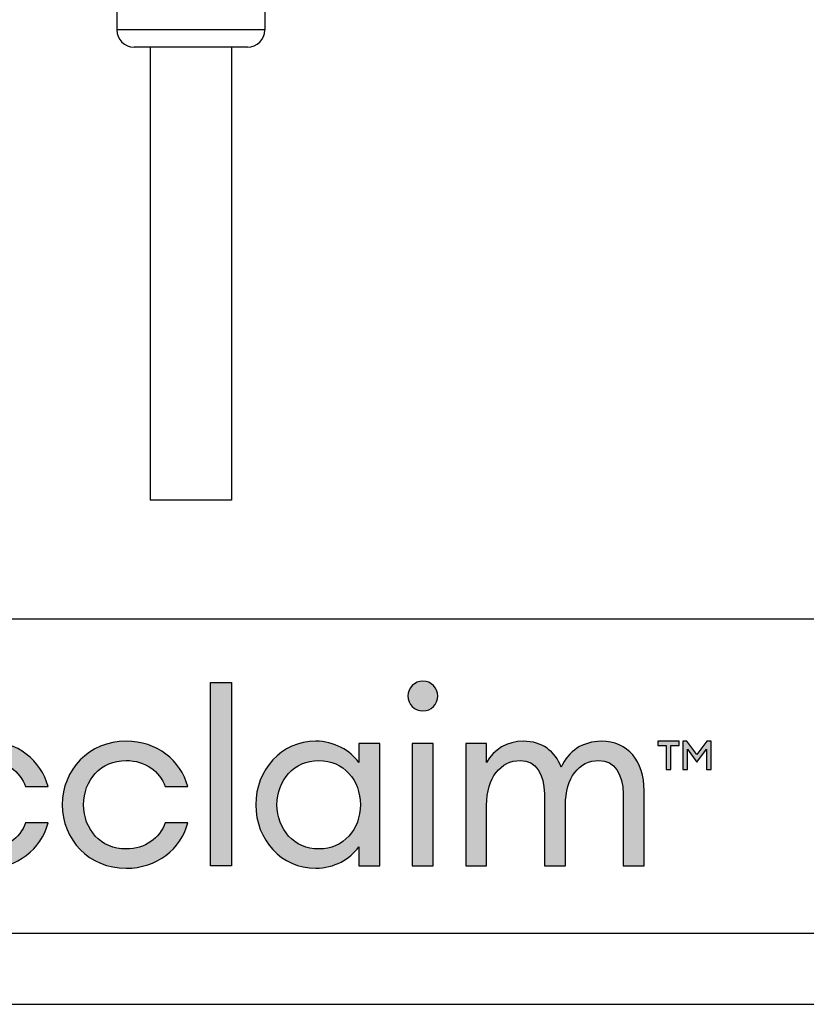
# Model space of a CAD drawing. Header units: millimetres. Extents: x -6552 to -4132, y 482 to 1483.
# Tile 2 of 80: x -6417 to -6281, y 482 to 651. Entities that reach past the tile are written whole.
import ezdxf

# ---------------------------------------------------------------- set-up
doc = ezdxf.new("R2010")
doc.units = ezdxf.units.MM
doc.header["$LTSCALE"] = 16.335
doc.layers.get('0').update_dxf_attribs({"linetype": 'CONTINUOUS'})
for name, color, linetype in [('02___PRT_ALL_AXES', 7, 'CONTINUOUS'), ('1', 7, 'CONTINUOUS'), ('layer 1', 7, 'CONTINUOUS')]:
    doc.layers.add(name, color=color, linetype=linetype)

# ---------------------------------------------------------------- blocks, each defined once
blk = doc.blocks.new('ZA1')
h = blk.add_hatch(color=256)
h.dxf.hatch_style = 1
edge = h.paths.add_edge_path()
edge.add_spline(control_points=[(-2196.47, 266.53), (-2196.47, 266.53), (-2194.3, 266.53), (-2194.3, 266.53), (-2194.3, 266.53), (-2194.3, 266.53), (-2185.44, 246.56), (-2185.44, 246.56), (-2185.44, 246.56), (-2185.44, 246.56), (-2188.17, 246.56), (-2188.17, 246.56), (-2188.17, 246.56), (-2188.17, 246.56), (-2190.73, 252.38), (-2190.73, 252.38), (-2190.73, 252.38), (-2190.73, 252.38), (-2200.04, 252.38), (-2200.04, 252.38), (-2200.04, 252.38), (-2200.04, 252.38), (-2202.6, 246.56), (-2202.6, 246.56), (-2202.6, 246.56), (-2202.6, 246.56), (-2205.3, 246.56), (-2205.3, 246.56), (-2205.3, 246.56), (-2205.3, 246.56), (-2196.47, 266.53), (-2196.47, 266.53)], knot_values=[0, 0, 0, 0, 0.125, 0.125, 0.125, 0.125, 0.25, 0.25, 0.25, 0.25, 0.375, 0.375, 0.375, 0.375, 0.5, 0.5, 0.5, 0.5, 0.625, 0.625, 0.625, 0.625, 0.75, 0.75, 0.75, 0.75, 0.875, 0.875, 0.875, 0.875, 1, 1, 1, 1], degree=3, periodic=0)
edge = h.paths.add_edge_path(flags=16)
edge.add_spline(control_points=[(-2195.4, 262.98), (-2195.4, 262.98), (-2191.77, 254.75), (-2191.77, 254.75), (-2191.77, 254.75), (-2199.02, 254.75), (-2199.02, 254.75), (-2199.02, 254.75), (-2199.02, 254.75), (-2199.02, 254.75), (-2199.02, 254.75)], knot_values=[0.666667, 0.666667, 0.666667, 0.666667, 1, 1, 1, 1.333333, 1.333333, 1.333333, 1.333333, 1.333333, 1.333333, 1.333333, 1.333333], degree=3, periodic=0)
edge.add_spline(control_points=[(-2199.02, 254.75), (-2199.02, 254.75), (-2195.4, 262.98), (-2195.4, 262.98), (-2195.4, 262.98), (-2195.4, 262.98), (-2195.4, 262.98), (-2195.4, 262.98)], knot_values=[0.333333, 0.333333, 0.333333, 0.333333, 0.666667, 0.666667, 0.666667, 0.666667, 0.666667, 0.666667, 0.666667, 0.666667], degree=3, periodic=0)
edge = h.paths.add_edge_path()
edge.add_spline(control_points=[(-2182.56, 253.59), (-2182.56, 253.59), (-2182.56, 253.59), (-2182.56, 253.59), (-2182.56, 253.59), (-2182.56, 256.43), (-2180.6, 258.68), (-2177.67, 258.68)], knot_values=[0.500001, 0.500001, 0.500001, 0.500001, 0.500002, 0.500002, 0.500002, 0.500002, 0.600001, 0.600001, 0.600001, 0.600001], degree=3, periodic=0)
edge.add_spline(control_points=[(-2177.67, 258.68), (-2177.67, 258.68), (-2177.67, 258.68), (-2177.67, 258.68), (-2177.67, 258.68), (-2175.48, 258.68), (-2173.79, 257.44), (-2173.17, 255.67)], knot_values=[0.400001, 0.400001, 0.400001, 0.400001, 0.400002, 0.400002, 0.400002, 0.400002, 0.500001, 0.500001, 0.500001, 0.500001], degree=3, periodic=0)
edge.add_spline(control_points=[(-2173.17, 255.67), (-2173.17, 255.67), (-2173.17, 255.67), (-2173.17, 255.67), (-2173.17, 255.67), (-2173.17, 255.67), (-2170.58, 255.67), (-2170.58, 255.67)], knot_values=[0.300001, 0.300001, 0.300001, 0.300001, 0.300002, 0.300002, 0.300002, 0.300002, 0.400001, 0.400001, 0.400001, 0.400001], degree=3, periodic=0)
edge.add_spline(control_points=[(-2170.58, 255.67), (-2170.58, 255.67), (-2170.58, 255.67), (-2170.58, 255.67), (-2170.58, 255.67), (-2171.37, 258.71), (-2174.13, 260.9), (-2177.67, 260.9)], knot_values=[0.200001, 0.200001, 0.200001, 0.200001, 0.200002, 0.200002, 0.200002, 0.200002, 0.300001, 0.300001, 0.300001, 0.300001], degree=3, periodic=0)
edge.add_spline(control_points=[(-2177.67, 260.9), (-2177.67, 260.9), (-2177.67, 260.9), (-2177.67, 260.9), (-2177.67, 260.9), (-2181.95, 260.9), (-2185.01, 257.62), (-2185.01, 253.59)], knot_values=[0.100001, 0.100001, 0.100001, 0.100001, 0.100002, 0.100002, 0.100002, 0.100002, 0.200001, 0.200001, 0.200001, 0.200001], degree=3, periodic=0)
edge.add_spline(control_points=[(-2185.01, 253.59), (-2185.01, 253.59), (-2185.01, 253.59), (-2185.01, 253.59), (-2185.01, 253.59), (-2185.01, 249.57), (-2181.95, 246.28), (-2177.67, 246.28)], knot_values=[0, 0, 0, 0, 0.000001, 0.000001, 0.000001, 0.000001, 0.100001, 0.100001, 0.100001, 0.100001], degree=3, periodic=0)
edge.add_spline(control_points=[(-2177.67, 246.28), (-2174.13, 246.28), (-2171.37, 248.47), (-2170.58, 251.51), (-2170.58, 251.51), (-2170.58, 251.51), (-2173.17, 251.51), (-2173.17, 251.51)], knot_values=[0.800001, 0.800001, 0.800001, 0.800001, 0.900001, 0.900001, 0.900001, 0.900001, 1, 1, 1, 1], degree=3, periodic=0)
edge.add_spline(control_points=[(-2173.17, 251.51), (-2173.17, 251.51), (-2173.17, 251.51), (-2173.17, 251.51), (-2173.17, 251.51), (-2173.79, 249.74), (-2175.48, 248.5), (-2177.67, 248.5)], knot_values=[0.700001, 0.700001, 0.700001, 0.700001, 0.700002, 0.700002, 0.700002, 0.700002, 0.800001, 0.800001, 0.800001, 0.800001], degree=3, periodic=0)
edge.add_spline(control_points=[(-2177.67, 248.5), (-2177.67, 248.5), (-2177.67, 248.5), (-2177.67, 248.5), (-2177.67, 248.5), (-2180.6, 248.5), (-2182.56, 250.75), (-2182.56, 253.59)], knot_values=[0.600001, 0.600001, 0.600001, 0.600001, 0.600002, 0.600002, 0.600002, 0.600002, 0.700001, 0.700001, 0.700001, 0.700001], degree=3, periodic=0)
edge = h.paths.add_edge_path()
edge.add_spline(control_points=[(-2166.5, 253.59), (-2166.5, 253.59), (-2166.5, 253.59), (-2166.5, 253.59), (-2166.5, 253.59), (-2166.5, 256.43), (-2164.53, 258.68), (-2161.61, 258.68)], knot_values=[0.500001, 0.500001, 0.500001, 0.500001, 0.500002, 0.500002, 0.500002, 0.500002, 0.600001, 0.600001, 0.600001, 0.600001], degree=3, periodic=0)
edge.add_spline(control_points=[(-2161.61, 258.68), (-2161.61, 258.68), (-2161.61, 258.68), (-2161.61, 258.68), (-2161.61, 258.68), (-2159.41, 258.68), (-2157.73, 257.44), (-2157.11, 255.67)], knot_values=[0.400001, 0.400001, 0.400001, 0.400001, 0.400002, 0.400002, 0.400002, 0.400002, 0.500001, 0.500001, 0.500001, 0.500001], degree=3, periodic=0)
edge.add_spline(control_points=[(-2157.11, 255.67), (-2157.11, 255.67), (-2157.11, 255.67), (-2157.11, 255.67), (-2157.11, 255.67), (-2157.11, 255.67), (-2154.52, 255.67), (-2154.52, 255.67)], knot_values=[0.300001, 0.300001, 0.300001, 0.300001, 0.300002, 0.300002, 0.300002, 0.300002, 0.400001, 0.400001, 0.400001, 0.400001], degree=3, periodic=0)
edge.add_spline(control_points=[(-2154.52, 255.67), (-2154.52, 255.67), (-2154.52, 255.67), (-2154.52, 255.67), (-2154.52, 255.67), (-2155.31, 258.71), (-2158.07, 260.9), (-2161.61, 260.9)], knot_values=[0.200001, 0.200001, 0.200001, 0.200001, 0.200002, 0.200002, 0.200002, 0.200002, 0.300001, 0.300001, 0.300001, 0.300001], degree=3, periodic=0)
edge.add_spline(control_points=[(-2161.61, 260.9), (-2161.61, 260.9), (-2161.61, 260.9), (-2161.61, 260.9), (-2161.61, 260.9), (-2165.88, 260.9), (-2168.95, 257.62), (-2168.95, 253.59)], knot_values=[0.100001, 0.100001, 0.100001, 0.100001, 0.100002, 0.100002, 0.100002, 0.100002, 0.200001, 0.200001, 0.200001, 0.200001], degree=3, periodic=0)
edge.add_spline(control_points=[(-2168.95, 253.59), (-2168.95, 253.59), (-2168.95, 253.59), (-2168.95, 253.59), (-2168.95, 253.59), (-2168.95, 249.57), (-2165.88, 246.28), (-2161.61, 246.28)], knot_values=[0, 0, 0, 0, 0.000001, 0.000001, 0.000001, 0.000001, 0.100001, 0.100001, 0.100001, 0.100001], degree=3, periodic=0)
edge.add_spline(control_points=[(-2161.61, 246.28), (-2158.07, 246.28), (-2155.31, 248.47), (-2154.52, 251.51), (-2154.52, 251.51), (-2154.52, 251.51), (-2157.11, 251.51), (-2157.11, 251.51)], knot_values=[0.800001, 0.800001, 0.800001, 0.800001, 0.900001, 0.900001, 0.900001, 0.900001, 1, 1, 1, 1], degree=3, periodic=0)
edge.add_spline(control_points=[(-2157.11, 251.51), (-2157.11, 251.51), (-2157.11, 251.51), (-2157.11, 251.51), (-2157.11, 251.51), (-2157.73, 249.74), (-2159.41, 248.5), (-2161.61, 248.5)], knot_values=[0.700001, 0.700001, 0.700001, 0.700001, 0.700002, 0.700002, 0.700002, 0.700002, 0.800001, 0.800001, 0.800001, 0.800001], degree=3, periodic=0)
edge.add_spline(control_points=[(-2161.61, 248.5), (-2161.61, 248.5), (-2161.61, 248.5), (-2161.61, 248.5), (-2161.61, 248.5), (-2164.53, 248.5), (-2166.5, 250.75), (-2166.5, 253.59)], knot_values=[0.600001, 0.600001, 0.600001, 0.600001, 0.600002, 0.600002, 0.600002, 0.600002, 0.700001, 0.700001, 0.700001, 0.700001], degree=3, periodic=0)
edge = h.paths.add_edge_path()
edge.add_spline(control_points=[(-2151.92, 246.56), (-2151.92, 246.56), (-2151.92, 246.56), (-2151.92, 246.56), (-2151.92, 246.56), (-2151.92, 246.56), (-2149.5, 246.56), (-2149.5, 246.56), (-2149.5, 246.56), (-2149.5, 267.65), (-2149.5, 267.65)], knot_values=[0.75, 0.75, 0.75, 0.75, 0.75, 0.75, 0.75, 0.75, 1, 1, 1, 1.25, 1.25, 1.25, 1.25], degree=3, periodic=0)
edge.add_spline(control_points=[(-2149.5, 267.65), (-2149.5, 267.65), (-2149.5, 267.65), (-2149.5, 267.65), (-2149.5, 267.65), (-2149.5, 267.65), (-2151.92, 267.65), (-2151.92, 267.65), (-2151.92, 267.65), (-2151.92, 267.65), (-2151.92, 246.56), (-2151.92, 246.56)], knot_values=[0.25, 0.25, 0.25, 0.25, 0.25, 0.25, 0.25, 0.25, 0.5, 0.5, 0.5, 0.5, 0.75, 0.75, 0.75, 0.75], degree=3, periodic=0)
edge = h.paths.add_edge_path()
edge.add_spline(control_points=[(-2139.81, 260.9), (-2143.75, 260.9), (-2146.7, 257.61), (-2146.7, 253.59), (-2146.7, 253.59), (-2146.7, 249.57), (-2143.75, 246.28), (-2139.81, 246.28)], knot_values=[0.777779, 0.777779, 0.777779, 0.777779, 0.88889, 0.88889, 0.88889, 0.88889, 1, 1, 1, 1], degree=3, periodic=0)
edge.add_spline(control_points=[(-2139.81, 246.28), (-2139.81, 246.28), (-2139.81, 246.28), (-2139.81, 246.28), (-2139.81, 246.28), (-2137.7, 246.28), (-2135.79, 247.38), (-2134.86, 248.73)], knot_values=[0.666668, 0.666668, 0.666668, 0.666668, 0.666669, 0.666669, 0.666669, 0.666669, 0.777779, 0.777779, 0.777779, 0.777779], degree=3, periodic=0)
edge.add_spline(control_points=[(-2134.86, 248.73), (-2134.86, 248.73), (-2134.86, 248.73), (-2134.86, 248.73), (-2134.86, 248.73), (-2134.86, 248.73), (-2134.86, 246.56), (-2134.86, 246.56)], knot_values=[0.555557, 0.555557, 0.555557, 0.555557, 0.555558, 0.555558, 0.555558, 0.555558, 0.666668, 0.666668, 0.666668, 0.666668], degree=3, periodic=0)
edge.add_spline(control_points=[(-2134.86, 246.56), (-2134.86, 246.56), (-2134.86, 246.56), (-2134.86, 246.56), (-2134.86, 246.56), (-2134.86, 246.56), (-2132.45, 246.56), (-2132.45, 246.56)], knot_values=[0.444446, 0.444446, 0.444446, 0.444446, 0.444447, 0.444447, 0.444447, 0.444447, 0.555557, 0.555557, 0.555557, 0.555557], degree=3, periodic=0)
edge.add_spline(control_points=[(-2132.45, 246.56), (-2132.45, 246.56), (-2132.45, 246.56), (-2132.45, 246.56), (-2132.45, 246.56), (-2132.45, 246.56), (-2132.45, 260.62), (-2132.45, 260.62)], knot_values=[0.333334, 0.333334, 0.333334, 0.333334, 0.333336, 0.333336, 0.333336, 0.333336, 0.444446, 0.444446, 0.444446, 0.444446], degree=3, periodic=0)
edge.add_spline(control_points=[(-2132.45, 260.62), (-2132.45, 260.62), (-2132.45, 260.62), (-2132.45, 260.62), (-2132.45, 260.62), (-2132.45, 260.62), (-2134.86, 260.62), (-2134.86, 260.62)], knot_values=[0.222223, 0.222223, 0.222223, 0.222223, 0.222224, 0.222224, 0.222224, 0.222224, 0.333334, 0.333334, 0.333334, 0.333334], degree=3, periodic=0)
edge.add_spline(control_points=[(-2134.86, 260.62), (-2134.86, 260.62), (-2134.86, 260.62), (-2134.86, 260.62), (-2134.86, 260.62), (-2134.86, 260.62), (-2134.86, 258.46), (-2134.86, 258.46)], knot_values=[0.111112, 0.111112, 0.111112, 0.111112, 0.111113, 0.111113, 0.111113, 0.111113, 0.222223, 0.222223, 0.222223, 0.222223], degree=3, periodic=0)
edge.add_spline(control_points=[(-2134.86, 258.46), (-2134.86, 258.46), (-2134.86, 258.46), (-2134.86, 258.46), (-2134.86, 258.46), (-2135.79, 259.81), (-2137.7, 260.9), (-2139.81, 260.9)], knot_values=[0, 0, 0, 0, 0.000001, 0.000001, 0.000001, 0.000001, 0.111112, 0.111112, 0.111112, 0.111112], degree=3, periodic=0)
edge = h.paths.add_edge_path(flags=16)
edge.add_spline(control_points=[(-2144.26, 253.59), (-2144.26, 253.59), (-2144.26, 253.59), (-2144.26, 253.59), (-2144.26, 253.59), (-2144.26, 256.43), (-2142.29, 258.68), (-2139.45, 258.68)], knot_values=[0, 0, 0, 0, 0.000002, 0.000003, 0.000003, 0.000003, 0.250003, 0.250003, 0.250003, 0.250003], degree=3, periodic=0)
edge.add_spline(control_points=[(-2139.45, 258.68), (-2136.61, 258.68), (-2134.67, 256.43), (-2134.67, 253.59), (-2134.67, 253.59), (-2134.67, 250.75), (-2136.61, 248.5), (-2139.45, 248.5)], knot_values=[0.500002, 0.500002, 0.500002, 0.500002, 0.750002, 0.750002, 0.750002, 0.750002, 1, 1, 1, 1], degree=3, periodic=0)
edge.add_spline(control_points=[(-2139.45, 248.5), (-2139.45, 248.5), (-2139.45, 248.5), (-2139.45, 248.5), (-2139.45, 248.5), (-2142.29, 248.5), (-2144.26, 250.75), (-2144.26, 253.59)], knot_values=[0.250003, 0.250003, 0.250003, 0.250003, 0.250005, 0.250005, 0.250005, 0.250005, 0.500003, 0.500003, 0.500003, 0.500003], degree=3, periodic=0)
h = blk.add_hatch(color=256)
h.dxf.hatch_style = 1
h.paths.add_polyline_path([(-2126.29, 260.62), (-2128.71, 260.62), (-2128.71, 246.56), (-2126.29, 246.56)])
edge = h.paths.add_edge_path()
edge.add_spline(control_points=[(-2127.47, 264.39), (-2126.51, 264.39), (-2125.78, 265.15), (-2125.78, 266.11), (-2125.78, 266.11), (-2125.78, 267.03), (-2126.51, 267.82), (-2127.47, 267.82)], knot_values=[0.500002, 0.500002, 0.500002, 0.500002, 0.750002, 0.750002, 0.750002, 0.750002, 1, 1, 1, 1], degree=3, periodic=0)
edge.add_spline(control_points=[(-2127.47, 267.82), (-2127.47, 267.82), (-2127.47, 267.82), (-2127.47, 267.82), (-2127.47, 267.82), (-2128.42, 267.82), (-2129.21, 267.03), (-2129.21, 266.11)], knot_values=[0.250003, 0.250003, 0.250003, 0.250003, 0.250005, 0.250005, 0.250005, 0.250005, 0.500003, 0.500003, 0.500003, 0.500003], degree=3, periodic=0)
edge.add_spline(control_points=[(-2129.21, 266.11), (-2129.21, 266.11), (-2129.21, 266.11), (-2129.21, 266.11), (-2129.21, 266.11), (-2129.21, 265.15), (-2128.42, 264.39), (-2127.47, 264.39)], knot_values=[0, 0, 0, 0, 0.000002, 0.000003, 0.000003, 0.000003, 0.250003, 0.250003, 0.250003, 0.250003], degree=3, periodic=0)
edge = h.paths.add_edge_path()
edge.add_spline(control_points=[(-2102.04, 255.2), (-2102.04, 255.2), (-2102.04, 255.2), (-2102.04, 255.2), (-2102.04, 255.2), (-2102.04, 258.63), (-2103.89, 260.9), (-2106.96, 260.9)], knot_values=[0.263158, 0.263158, 0.263158, 0.263158, 0.263159, 0.263159, 0.263159, 0.263159, 0.31579, 0.31579, 0.31579, 0.31579], degree=3, periodic=0)
edge.add_spline(control_points=[(-2106.96, 260.9), (-2106.96, 260.9), (-2106.96, 260.9), (-2106.96, 260.9), (-2106.96, 260.9), (-2109.04, 260.9), (-2110.81, 259.75), (-2111.57, 257.9)], knot_values=[0.210527, 0.210527, 0.210527, 0.210527, 0.210527, 0.210527, 0.210527, 0.210527, 0.263158, 0.263158, 0.263158, 0.263158], degree=3, periodic=0)
edge.add_spline(control_points=[(-2111.57, 257.9), (-2111.57, 257.9), (-2111.57, 257.9), (-2111.57, 257.9), (-2111.57, 257.9), (-2112.27, 259.75), (-2113.79, 260.9), (-2115.9, 260.9)], knot_values=[0.157895, 0.157895, 0.157895, 0.157895, 0.157896, 0.157896, 0.157896, 0.157896, 0.210527, 0.210527, 0.210527, 0.210527], degree=3, periodic=0)
edge.add_spline(control_points=[(-2115.9, 260.9), (-2115.9, 260.9), (-2115.9, 260.9), (-2115.9, 260.9), (-2115.9, 260.9), (-2117.78, 260.9), (-2119.33, 259.95), (-2120.15, 258.46)], knot_values=[0.105264, 0.105264, 0.105264, 0.105264, 0.105264, 0.105264, 0.105264, 0.105264, 0.157895, 0.157895, 0.157895, 0.157895], degree=3, periodic=0)
edge.add_spline(control_points=[(-2120.15, 258.46), (-2120.15, 258.46), (-2120.15, 258.46), (-2120.15, 258.46), (-2120.15, 258.46), (-2120.15, 258.46), (-2120.15, 260.62), (-2120.15, 260.62)], knot_values=[0.052632, 0.052632, 0.052632, 0.052632, 0.052633, 0.052633, 0.052633, 0.052633, 0.105264, 0.105264, 0.105264, 0.105264], degree=3, periodic=0)
edge.add_spline(control_points=[(-2120.15, 260.62), (-2120.15, 260.62), (-2120.15, 260.62), (-2120.15, 260.62), (-2120.15, 260.62), (-2120.15, 260.62), (-2120.75, 260.62), (-2121.36, 260.62)], knot_values=[0.026316, 0.026316, 0.026316, 0.026316, 0.026316, 0.026316, 0.026316, 0.026316, 0.052632, 0.052632, 0.052632, 0.052632], degree=3, periodic=0)
edge.add_spline(control_points=[(-2121.36, 260.62), (-2121.96, 260.62), (-2122.56, 260.62), (-2122.56, 260.62), (-2122.56, 260.62), (-2122.56, 246.56), (-2122.56, 246.56), (-2122.56, 246.56), (-2122.56, 246.56), (-2120.15, 246.56), (-2120.15, 246.56)], knot_values=[0.894738, 0.894738, 0.894738, 0.894738, 0.921054, 0.921054, 0.921054, 0.973685, 0.973685, 0.973685, 0.973685, 1.026316, 1.026316, 1.026316, 1.026316], degree=3, periodic=0)
edge.add_spline(control_points=[(-2120.15, 246.56), (-2120.15, 246.56), (-2120.15, 246.56), (-2120.15, 246.56), (-2120.15, 246.56), (-2120.15, 246.56), (-2120.15, 253.54), (-2120.15, 253.54)], knot_values=[0.842106, 0.842106, 0.842106, 0.842106, 0.842107, 0.842107, 0.842107, 0.842107, 0.894738, 0.894738, 0.894738, 0.894738], degree=3, periodic=0)
edge.add_spline(control_points=[(-2120.15, 253.54), (-2120.15, 253.54), (-2120.15, 253.54), (-2120.15, 253.54), (-2120.15, 253.54), (-2120.15, 256.71), (-2118.54, 258.68), (-2116.27, 258.68)], knot_values=[0.789474, 0.789474, 0.789474, 0.789474, 0.789475, 0.789475, 0.789475, 0.789475, 0.842106, 0.842106, 0.842106, 0.842106], degree=3, periodic=0)
edge.add_spline(control_points=[(-2116.27, 258.68), (-2116.27, 258.68), (-2116.27, 258.68), (-2116.27, 258.68), (-2116.27, 258.68), (-2114.44, 258.68), (-2113.51, 257.11), (-2113.51, 254.83)], knot_values=[0.736843, 0.736843, 0.736843, 0.736843, 0.736843, 0.736843, 0.736843, 0.736843, 0.789474, 0.789474, 0.789474, 0.789474], degree=3, periodic=0)
edge.add_spline(control_points=[(-2113.51, 254.83), (-2113.51, 254.83), (-2113.51, 254.83), (-2113.51, 254.83), (-2113.51, 254.83), (-2113.51, 254.83), (-2113.51, 246.56), (-2113.51, 246.56)], knot_values=[0.684211, 0.684211, 0.684211, 0.684211, 0.684212, 0.684212, 0.684212, 0.684212, 0.736843, 0.736843, 0.736843, 0.736843], degree=3, periodic=0)
edge.add_spline(control_points=[(-2113.51, 246.56), (-2113.51, 246.56), (-2113.51, 246.56), (-2113.51, 246.56), (-2113.51, 246.56), (-2113.51, 246.56), (-2111.09, 246.56), (-2111.09, 246.56)], knot_values=[0.631579, 0.631579, 0.631579, 0.631579, 0.63158, 0.63158, 0.63158, 0.63158, 0.684211, 0.684211, 0.684211, 0.684211], degree=3, periodic=0)
edge.add_spline(control_points=[(-2111.09, 246.56), (-2111.09, 246.56), (-2111.09, 246.56), (-2111.09, 246.56), (-2111.09, 246.56), (-2111.09, 246.56), (-2111.09, 253.54), (-2111.09, 253.54)], knot_values=[0.578948, 0.578948, 0.578948, 0.578948, 0.578948, 0.578948, 0.578948, 0.578948, 0.631579, 0.631579, 0.631579, 0.631579], degree=3, periodic=0)
edge.add_spline(control_points=[(-2111.09, 253.54), (-2111.09, 253.54), (-2111.09, 253.54), (-2111.09, 253.54), (-2111.09, 253.54), (-2111.09, 256.71), (-2109.52, 258.68), (-2107.24, 258.68)], knot_values=[0.526316, 0.526316, 0.526316, 0.526316, 0.526317, 0.526317, 0.526317, 0.526317, 0.578948, 0.578948, 0.578948, 0.578948], degree=3, periodic=0)
edge.add_spline(control_points=[(-2107.24, 258.68), (-2107.24, 258.68), (-2107.24, 258.68), (-2107.24, 258.68), (-2107.24, 258.68), (-2105.41, 258.68), (-2104.46, 257.11), (-2104.46, 254.83)], knot_values=[0.473685, 0.473685, 0.473685, 0.473685, 0.473685, 0.473685, 0.473685, 0.473685, 0.526316, 0.526316, 0.526316, 0.526316], degree=3, periodic=0)
edge.add_spline(control_points=[(-2104.46, 254.83), (-2104.46, 254.83), (-2104.46, 254.83), (-2104.46, 254.83), (-2104.46, 254.83), (-2104.46, 254.83), (-2104.46, 246.56), (-2104.46, 246.56)], knot_values=[0.421053, 0.421053, 0.421053, 0.421053, 0.421054, 0.421054, 0.421054, 0.421054, 0.473685, 0.473685, 0.473685, 0.473685], degree=3, periodic=0)
edge.add_spline(control_points=[(-2104.46, 246.56), (-2104.46, 246.56), (-2104.46, 246.56), (-2104.46, 246.56), (-2104.46, 246.56), (-2104.46, 246.56), (-2102.04, 246.56), (-2102.04, 246.56)], knot_values=[0.368422, 0.368422, 0.368422, 0.368422, 0.368422, 0.368422, 0.368422, 0.368422, 0.421053, 0.421053, 0.421053, 0.421053], degree=3, periodic=0)
edge.add_spline(control_points=[(-2102.04, 246.56), (-2102.04, 246.56), (-2102.04, 246.56), (-2102.04, 246.56), (-2102.04, 246.56), (-2102.04, 246.56), (-2102.04, 255.2), (-2102.04, 255.2)], knot_values=[0.31579, 0.31579, 0.31579, 0.31579, 0.315791, 0.315791, 0.315791, 0.315791, 0.368422, 0.368422, 0.368422, 0.368422], degree=3, periodic=0)
edge = h.paths.add_edge_path()
edge.add_spline(control_points=[(-2098.02, 260.39), (-2098.02, 260.39), (-2098.02, 260.9), (-2098.02, 260.9), (-2098.02, 260.9)], knot_values=[0.375, 0.375, 0.375, 0.375, 0.5, 0.5, 0.5, 0.5, 0.5], degree=3, periodic=0)
edge.add_spline(control_points=[(-2098.02, 260.9), (-2098.02, 260.9), (-2100.46, 260.9), (-2100.46, 260.9), (-2100.46, 260.9), (-2100.46, 260.9), (-2100.46, 260.9), (-2100.46, 260.9)], knot_values=[0.25, 0.25, 0.25, 0.25, 0.375, 0.375, 0.375, 0.375, 0.375, 0.375, 0.375, 0.375], degree=3, periodic=0)
edge.add_spline(control_points=[(-2100.46, 260.9), (-2100.46, 260.9), (-2100.46, 260.39), (-2100.46, 260.39), (-2100.46, 260.39), (-2100.46, 260.39), (-2100.46, 260.39), (-2100.46, 260.39)], knot_values=[0.125, 0.125, 0.125, 0.125, 0.25, 0.25, 0.25, 0.25, 0.25, 0.25, 0.25, 0.25], degree=3, periodic=0)
edge.add_spline(control_points=[(-2100.46, 260.39), (-2100.46, 260.39), (-2099.51, 260.39), (-2099.51, 260.39), (-2099.51, 260.39), (-2099.51, 257.64), (-2099.51, 257.64), (-2099.51, 257.64), (-2099.51, 257.64), (-2099.51, 257.64), (-2099.51, 257.64)], knot_values=[0.875, 0.875, 0.875, 0.875, 1, 1, 1, 1.125, 1.125, 1.125, 1.125, 1.125, 1.125, 1.125, 1.125], degree=3, periodic=0)
edge.add_spline(control_points=[(-2099.51, 257.64), (-2099.51, 257.64), (-2098.98, 257.64), (-2098.98, 257.64), (-2098.98, 257.64), (-2098.98, 257.64), (-2098.98, 257.64), (-2098.98, 257.64)], knot_values=[0.75, 0.75, 0.75, 0.75, 0.875, 0.875, 0.875, 0.875, 0.875, 0.875, 0.875, 0.875], degree=3, periodic=0)
edge.add_spline(control_points=[(-2098.98, 257.64), (-2098.98, 257.64), (-2098.98, 260.39), (-2098.98, 260.39), (-2098.98, 260.39), (-2098.98, 260.39), (-2098.02, 260.39), (-2098.02, 260.39), (-2098.02, 260.39), (-2098.02, 260.39), (-2098.02, 260.39), (-2098.02, 260.39)], knot_values=[0.5, 0.5, 0.5, 0.5, 0.625, 0.625, 0.625, 0.625, 0.75, 0.75, 0.75, 0.75, 0.75, 0.75, 0.75, 0.75], degree=3, periodic=0)
edge = h.paths.add_edge_path()
edge.add_spline(control_points=[(-2094.34, 257.64), (-2094.34, 257.64), (-2094.34, 257.64), (-2094.34, 257.64), (-2094.34, 257.64), (-2094.34, 260.9), (-2094.34, 260.9), (-2094.34, 260.9), (-2094.34, 260.9), (-2094.83, 260.9), (-2094.83, 260.9), (-2094.83, 260.9), (-2094.83, 260.9), (-2095.97, 259.36), (-2095.97, 259.36), (-2095.97, 259.36), (-2095.97, 259.36), (-2097.11, 260.9), (-2097.11, 260.9), (-2097.11, 260.9), (-2097.11, 260.9), (-2097.6, 260.9), (-2097.6, 260.9), (-2097.6, 260.9), (-2097.6, 260.9), (-2097.6, 260.9), (-2097.6, 260.9)], knot_values=[0.25, 0.25, 0.25, 0.25, 0.25, 0.25, 0.25, 0.333333, 0.333333, 0.333333, 0.333333, 0.416667, 0.416667, 0.416667, 0.416667, 0.5, 0.5, 0.5, 0.5, 0.583333, 0.583333, 0.583333, 0.583333, 0.666667, 0.666667, 0.666667, 0.666667, 0.666667, 0.666667, 0.666667, 0.666667], degree=3, periodic=0)
edge.add_spline(control_points=[(-2097.6, 260.9), (-2097.6, 260.9), (-2097.6, 257.64), (-2097.6, 257.64), (-2097.6, 257.64), (-2097.6, 257.64), (-2097.6, 257.64), (-2097.6, 257.64)], knot_values=[0.166667, 0.166667, 0.166667, 0.166667, 0.25, 0.25, 0.25, 0.25, 0.25, 0.25, 0.25, 0.25], degree=3, periodic=0)
edge.add_spline(control_points=[(-2097.6, 257.64), (-2097.6, 257.64), (-2097.06, 257.64), (-2097.06, 257.64), (-2097.06, 257.64), (-2097.06, 257.64), (-2097.06, 257.64), (-2097.06, 257.64)], knot_values=[0.083333, 0.083333, 0.083333, 0.083333, 0.166667, 0.166667, 0.166667, 0.166667, 0.166667, 0.166667, 0.166667, 0.166667], degree=3, periodic=0)
edge.add_spline(control_points=[(-2097.06, 257.64), (-2097.06, 257.64), (-2097.06, 259.98), (-2097.06, 259.98), (-2097.06, 259.98), (-2095.97, 258.5), (-2095.97, 258.5), (-2095.97, 258.5), (-2095.97, 258.5), (-2095.97, 258.5), (-2095.97, 258.5)], knot_values=[0.916667, 0.916667, 0.916667, 0.916667, 1, 1, 1, 1.083333, 1.083333, 1.083333, 1.083333, 1.083333, 1.083333, 1.083333, 1.083333], degree=3, periodic=0)
edge.add_spline(control_points=[(-2095.97, 258.5), (-2095.97, 258.5), (-2094.88, 259.98), (-2094.88, 259.98), (-2094.88, 259.98), (-2094.88, 259.98), (-2094.88, 259.98), (-2094.88, 259.98)], knot_values=[0.833333, 0.833333, 0.833333, 0.833333, 0.916667, 0.916667, 0.916667, 0.916667, 0.916667, 0.916667, 0.916667, 0.916667], degree=3, periodic=0)
edge.add_spline(control_points=[(-2094.88, 259.98), (-2094.88, 259.98), (-2094.88, 257.64), (-2094.88, 257.64), (-2094.88, 257.64), (-2094.88, 257.64), (-2094.88, 257.64), (-2094.88, 257.64)], knot_values=[0.75, 0.75, 0.75, 0.75, 0.833333, 0.833333, 0.833333, 0.833333, 0.833333, 0.833333, 0.833333, 0.833333], degree=3, periodic=0)
edge.add_spline(control_points=[(-2094.88, 257.64), (-2094.88, 257.64), (-2094.34, 257.64), (-2094.34, 257.64), (-2094.34, 257.64)], knot_values=[0.666667, 0.666667, 0.666667, 0.666667, 0.75, 0.75, 0.75, 0.75, 0.75], degree=3, periodic=0)
for p, q in [((-2128.71, 260.62), (-2128.71, 246.56)), ((-2126.29, 260.62), (-2128.71, 260.62)), ((-2126.29, 246.56), (-2126.29, 260.62)), ((-2128.71, 246.56), (-2126.29, 246.56))]:
    blk.add_line(p, q)
at = {"layer": 'layer 1'}
for points, knots in [([(-2149.5, 246.56), (-2149.5, 246.56), (-2149.5, 267.65), (-2149.5, 267.65), (-2149.5, 267.65), (-2149.5, 267.65), (-2151.92, 267.65), (-2151.92, 267.65), (-2151.92, 267.65), (-2151.92, 267.65), (-2151.92, 246.56), (-2151.92, 246.56), (-2151.92, 246.56), (-2151.92, 246.56), (-2149.5, 246.56), (-2149.5, 246.56)], [0, 0, 0, 0, 0.25, 0.25, 0.25, 0.25, 0.5, 0.5, 0.5, 0.5, 0.75, 0.75, 0.75, 0.75, 1, 1, 1, 1]), ([(-2127.47, 264.39), (-2128.42, 264.39), (-2129.21, 265.15), (-2129.21, 266.11), (-2129.21, 266.11), (-2129.21, 267.03), (-2128.42, 267.82), (-2127.47, 267.82), (-2127.47, 267.82), (-2126.51, 267.82), (-2125.78, 267.03), (-2125.78, 266.11), (-2125.78, 266.11), (-2125.78, 265.15), (-2126.51, 264.39), (-2127.47, 264.39)], [0, 0, 0, 0, 0.25, 0.25, 0.25, 0.25, 0.5, 0.5, 0.5, 0.5, 0.75, 0.75, 0.75, 0.75, 1, 1, 1, 1]), ([(-2177.67, 246.28), (-2181.95, 246.28), (-2185.01, 249.57), (-2185.01, 253.59), (-2185.01, 253.59), (-2185.01, 257.62), (-2181.95, 260.9), (-2177.67, 260.9), (-2177.67, 260.9), (-2174.13, 260.9), (-2171.37, 258.71), (-2170.58, 255.67), (-2170.58, 255.67), (-2170.58, 255.67), (-2173.17, 255.67), (-2173.17, 255.67), (-2173.17, 255.67), (-2173.79, 257.44), (-2175.48, 258.68), (-2177.67, 258.68), (-2177.67, 258.68), (-2180.6, 258.68), (-2182.56, 256.43), (-2182.56, 253.59), (-2182.56, 253.59), (-2182.56, 250.75), (-2180.6, 248.5), (-2177.67, 248.5), (-2177.67, 248.5), (-2175.48, 248.5), (-2173.79, 249.74), (-2173.17, 251.51), (-2173.17, 251.51), (-2173.17, 251.51), (-2170.58, 251.51), (-2170.58, 251.51), (-2170.58, 251.51), (-2171.37, 248.47), (-2174.13, 246.28), (-2177.67, 246.28)], [0, 0, 0, 0, 0.1, 0.1, 0.1, 0.1, 0.2, 0.2, 0.2, 0.2, 0.3, 0.3, 0.3, 0.3, 0.4, 0.4, 0.4, 0.4, 0.5, 0.5, 0.5, 0.5, 0.6, 0.6, 0.6, 0.6, 0.7, 0.7, 0.7, 0.7, 0.8, 0.8, 0.8, 0.8, 0.9, 0.9, 0.9, 0.9, 1, 1, 1, 1]), ([(-2161.61, 246.28), (-2165.88, 246.28), (-2168.95, 249.57), (-2168.95, 253.59), (-2168.95, 253.59), (-2168.95, 257.62), (-2165.88, 260.9), (-2161.61, 260.9), (-2161.61, 260.9), (-2158.07, 260.9), (-2155.31, 258.71), (-2154.52, 255.67), (-2154.52, 255.67), (-2154.52, 255.67), (-2157.11, 255.67), (-2157.11, 255.67), (-2157.11, 255.67), (-2157.73, 257.44), (-2159.41, 258.68), (-2161.61, 258.68), (-2161.61, 258.68), (-2164.53, 258.68), (-2166.5, 256.43), (-2166.5, 253.59), (-2166.5, 253.59), (-2166.5, 250.75), (-2164.53, 248.5), (-2161.61, 248.5), (-2161.61, 248.5), (-2159.41, 248.5), (-2157.73, 249.74), (-2157.11, 251.51), (-2157.11, 251.51), (-2157.11, 251.51), (-2154.52, 251.51), (-2154.52, 251.51), (-2154.52, 251.51), (-2155.31, 248.47), (-2158.07, 246.28), (-2161.61, 246.28)], [0, 0, 0, 0, 0.1, 0.1, 0.1, 0.1, 0.2, 0.2, 0.2, 0.2, 0.3, 0.3, 0.3, 0.3, 0.4, 0.4, 0.4, 0.4, 0.5, 0.5, 0.5, 0.5, 0.6, 0.6, 0.6, 0.6, 0.7, 0.7, 0.7, 0.7, 0.8, 0.8, 0.8, 0.8, 0.9, 0.9, 0.9, 0.9, 1, 1, 1, 1]), ([(-2139.81, 260.9), (-2137.7, 260.9), (-2135.79, 259.81), (-2134.86, 258.46), (-2134.86, 258.46), (-2134.86, 258.46), (-2134.86, 260.62), (-2134.86, 260.62), (-2134.86, 260.62), (-2134.86, 260.62), (-2132.45, 260.62), (-2132.45, 260.62), (-2132.45, 260.62), (-2132.45, 260.62), (-2132.45, 246.56), (-2132.45, 246.56), (-2132.45, 246.56), (-2132.45, 246.56), (-2134.86, 246.56), (-2134.86, 246.56), (-2134.86, 246.56), (-2134.86, 246.56), (-2134.86, 248.73), (-2134.86, 248.73), (-2134.86, 248.73), (-2135.79, 247.38), (-2137.7, 246.28), (-2139.81, 246.28), (-2139.81, 246.28), (-2143.75, 246.28), (-2146.7, 249.57), (-2146.7, 253.59), (-2146.7, 253.59), (-2146.7, 257.61), (-2143.75, 260.9), (-2139.81, 260.9)], [0, 0, 0, 0, 0.111111, 0.111111, 0.111111, 0.111111, 0.222222, 0.222222, 0.222222, 0.222222, 0.333333, 0.333333, 0.333333, 0.333333, 0.444444, 0.444444, 0.444444, 0.444444, 0.555556, 0.555556, 0.555556, 0.555556, 0.666667, 0.666667, 0.666667, 0.666667, 0.777778, 0.777778, 0.777778, 0.777778, 0.888889, 0.888889, 0.888889, 0.888889, 1, 1, 1, 1]), ([(-2122.56, 260.62), (-2122.56, 260.62), (-2120.15, 260.62), (-2120.15, 260.62), (-2120.15, 260.62), (-2120.15, 260.62), (-2120.15, 258.46), (-2120.15, 258.46), (-2120.15, 258.46), (-2119.33, 259.95), (-2117.78, 260.9), (-2115.9, 260.9), (-2115.9, 260.9), (-2113.79, 260.9), (-2112.27, 259.75), (-2111.57, 257.9), (-2111.57, 257.9), (-2110.81, 259.75), (-2109.04, 260.9), (-2106.96, 260.9), (-2106.96, 260.9), (-2103.89, 260.9), (-2102.04, 258.63), (-2102.04, 255.2), (-2102.04, 255.2), (-2102.04, 255.2), (-2102.04, 246.56), (-2102.04, 246.56), (-2102.04, 246.56), (-2102.04, 246.56), (-2104.46, 246.56), (-2104.46, 246.56), (-2104.46, 246.56), (-2104.46, 246.56), (-2104.46, 254.83), (-2104.46, 254.83), (-2104.46, 254.83), (-2104.46, 257.11), (-2105.41, 258.68), (-2107.24, 258.68), (-2107.24, 258.68), (-2109.52, 258.68), (-2111.09, 256.71), (-2111.09, 253.54), (-2111.09, 253.54), (-2111.09, 253.54), (-2111.09, 246.56), (-2111.09, 246.56), (-2111.09, 246.56), (-2111.09, 246.56), (-2113.51, 246.56), (-2113.51, 246.56), (-2113.51, 246.56), (-2113.51, 246.56), (-2113.51, 254.83), (-2113.51, 254.83), (-2113.51, 254.83), (-2113.51, 257.11), (-2114.44, 258.68), (-2116.27, 258.68), (-2116.27, 258.68), (-2118.54, 258.68), (-2120.15, 256.71), (-2120.15, 253.54), (-2120.15, 253.54), (-2120.15, 253.54), (-2120.15, 246.56), (-2120.15, 246.56), (-2120.15, 246.56), (-2120.15, 246.56), (-2122.56, 246.56), (-2122.56, 246.56), (-2122.56, 246.56), (-2122.56, 246.56), (-2122.56, 260.62), (-2122.56, 260.62)], [0, 0, 0, 0, 0.052632, 0.052632, 0.052632, 0.052632, 0.105263, 0.105263, 0.105263, 0.105263, 0.157895, 0.157895, 0.157895, 0.157895, 0.210526, 0.210526, 0.210526, 0.210526, 0.263158, 0.263158, 0.263158, 0.263158, 0.315789, 0.315789, 0.315789, 0.315789, 0.368421, 0.368421, 0.368421, 0.368421, 0.421053, 0.421053, 0.421053, 0.421053, 0.473684, 0.473684, 0.473684, 0.473684, 0.526316, 0.526316, 0.526316, 0.526316, 0.578947, 0.578947, 0.578947, 0.578947, 0.631579, 0.631579, 0.631579, 0.631579, 0.684211, 0.684211, 0.684211, 0.684211, 0.736842, 0.736842, 0.736842, 0.736842, 0.789474, 0.789474, 0.789474, 0.789474, 0.842105, 0.842105, 0.842105, 0.842105, 0.894737, 0.894737, 0.894737, 0.894737, 0.947368, 0.947368, 0.947368, 0.947368, 1, 1, 1, 1]), ([(-2099.51, 260.39), (-2099.51, 260.39), (-2100.46, 260.39), (-2100.46, 260.39), (-2100.46, 260.39), (-2100.46, 260.39), (-2100.46, 260.9), (-2100.46, 260.9), (-2100.46, 260.9), (-2100.46, 260.9), (-2098.02, 260.9), (-2098.02, 260.9), (-2098.02, 260.9), (-2098.02, 260.9), (-2098.02, 260.39), (-2098.02, 260.39), (-2098.02, 260.39), (-2098.02, 260.39), (-2098.98, 260.39), (-2098.98, 260.39), (-2098.98, 260.39), (-2098.98, 260.39), (-2098.98, 257.64), (-2098.98, 257.64), (-2098.98, 257.64), (-2098.98, 257.64), (-2099.51, 257.64), (-2099.51, 257.64), (-2099.51, 257.64), (-2099.51, 257.64), (-2099.51, 260.39), (-2099.51, 260.39)], [0, 0, 0, 0, 0.125, 0.125, 0.125, 0.125, 0.25, 0.25, 0.25, 0.25, 0.375, 0.375, 0.375, 0.375, 0.5, 0.5, 0.5, 0.5, 0.625, 0.625, 0.625, 0.625, 0.75, 0.75, 0.75, 0.75, 0.875, 0.875, 0.875, 0.875, 1, 1, 1, 1]), ([(-2097.06, 259.98), (-2097.06, 259.98), (-2097.06, 257.64), (-2097.06, 257.64), (-2097.06, 257.64), (-2097.06, 257.64), (-2097.6, 257.64), (-2097.6, 257.64), (-2097.6, 257.64), (-2097.6, 257.64), (-2097.6, 260.9), (-2097.6, 260.9), (-2097.6, 260.9), (-2097.6, 260.9), (-2097.11, 260.9), (-2097.11, 260.9), (-2097.11, 260.9), (-2097.11, 260.9), (-2095.97, 259.36), (-2095.97, 259.36), (-2095.97, 259.36), (-2095.97, 259.36), (-2094.83, 260.9), (-2094.83, 260.9), (-2094.83, 260.9), (-2094.83, 260.9), (-2094.34, 260.9), (-2094.34, 260.9), (-2094.34, 260.9), (-2094.34, 260.9), (-2094.34, 257.64), (-2094.34, 257.64), (-2094.34, 257.64), (-2094.34, 257.64), (-2094.88, 257.64), (-2094.88, 257.64), (-2094.88, 257.64), (-2094.88, 257.64), (-2094.88, 259.98), (-2094.88, 259.98), (-2094.88, 259.98), (-2094.88, 259.98), (-2095.97, 258.5), (-2095.97, 258.5), (-2095.97, 258.5), (-2095.97, 258.5), (-2097.06, 259.98), (-2097.06, 259.98)], [0, 0, 0, 0, 0.083333, 0.083333, 0.083333, 0.083333, 0.166667, 0.166667, 0.166667, 0.166667, 0.25, 0.25, 0.25, 0.25, 0.333333, 0.333333, 0.333333, 0.333333, 0.416667, 0.416667, 0.416667, 0.416667, 0.5, 0.5, 0.5, 0.5, 0.583333, 0.583333, 0.583333, 0.583333, 0.666667, 0.666667, 0.666667, 0.666667, 0.75, 0.75, 0.75, 0.75, 0.833333, 0.833333, 0.833333, 0.833333, 0.916667, 0.916667, 0.916667, 0.916667, 1, 1, 1, 1]), ([(-2139.45, 258.68), (-2142.29, 258.68), (-2144.26, 256.43), (-2144.26, 253.59), (-2144.26, 253.59), (-2144.26, 250.75), (-2142.29, 248.5), (-2139.45, 248.5), (-2139.45, 248.5), (-2136.61, 248.5), (-2134.67, 250.75), (-2134.67, 253.59), (-2134.67, 253.59), (-2134.67, 256.43), (-2136.61, 258.68), (-2139.45, 258.68)], [0, 0, 0, 0, 0.25, 0.25, 0.25, 0.25, 0.5, 0.5, 0.5, 0.5, 0.75, 0.75, 0.75, 0.75, 1, 1, 1, 1])]:
    blk.add_open_spline(points, degree=3, knots=knots, dxfattribs=at)
blk = doc.blocks.new('AAXXX')
at = {"layer": '1'}
for p, q in [((-2222.681, 298.221), (-2142.534, 298.221)), ((-2142.534, 293.66), (-2222.681, 293.66)), ((-2223.646, 292.634), (-2141.569, 292.634))]:
    blk.add_line(p, q, dxfattribs=at)
at = {"xscale": 0.126, "yscale": 0.126, "zscale": 0.126}
blk.add_blockref('ZA1', (-1938.344, 263.575), dxfattribs=at)

msp = doc.modelspace()

# ---------------------------------------------------------------- linework, layer by layer
at = {"color": 7, "linetype": 'Continuous'}
for p, q in [((-6400.09, 654.6), (-6400.09, 649.6)), ((-6374.59, 654.6), (-6374.59, 649.6)), ((-6374.59, 649.6), (-6400.09, 649.6)), ((-6377.59, 646.6), (-6397.09, 646.6))]:
    msp.add_line(p, q, dxfattribs=at)
for centre, start, end in [((-6397.09, 649.6), 180, 270), ((-6377.59, 649.6), 270, 0)]:
    msp.add_arc(centre, 3, start, end, dxfattribs=at)
at = {"layer": '02___PRT_ALL_AXES', "color": 7, "linetype": 'Continuous'}
for p, q in [((-6394.34, 646.6), (-6394.34, 568.6)), ((-6380.34, 646.6), (-6380.34, 568.6)), ((-6380.34, 568.6), (-6394.34, 568.6))]:
    msp.add_line(p, q, dxfattribs=at)

# ---------------------------------------------------------------- block references
at = {"xscale": 11.88, "yscale": 11.88, "zscale": 11.88}
msp.add_blockref('AAXXX', (19864.72, -2994.75), dxfattribs=at)

doc.saveas('drawing.dxf')
